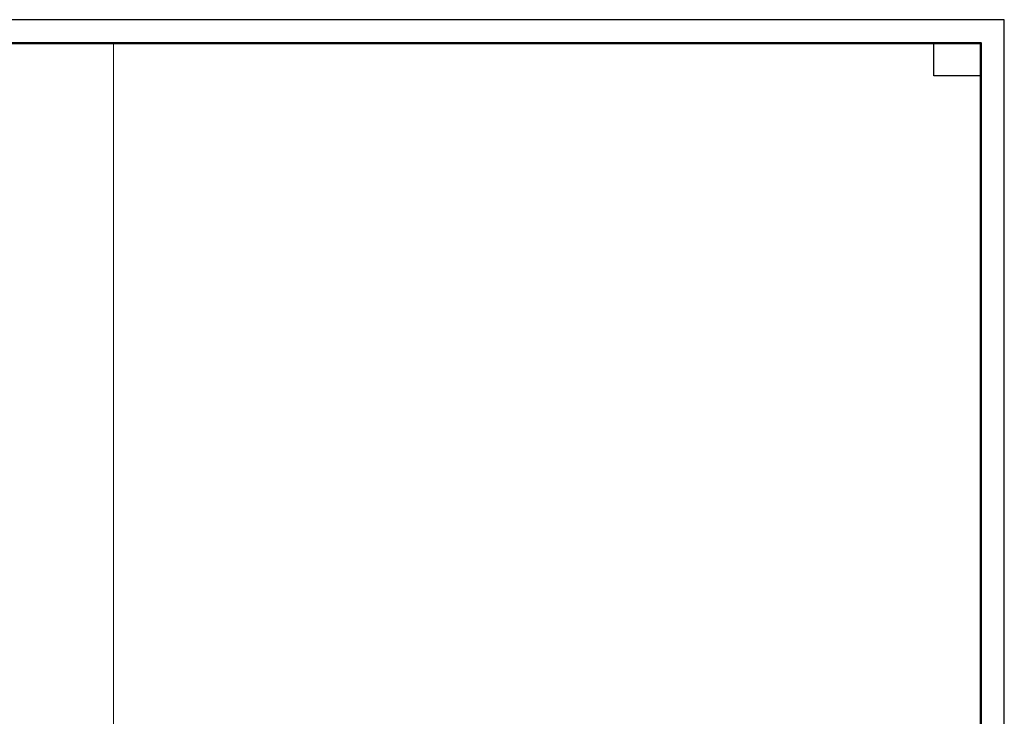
# Model space of a CAD drawing. Header units: millimetres. Extents: x 0 to 42000, y 0 to 29700.
# Tile 6 of 6: x 21000 to 42000, y 14850 to 29700. Entities that reach past the tile are written whole.
import ezdxf

# ---------------------------------------------------------------- set-up
doc = ezdxf.new("R2010")
doc.units = ezdxf.units.MM
doc.layers.add('Standard', color=7, linetype='Continuous', lineweight=25)

msp = doc.modelspace()

# ---------------------------------------------------------------- linework, layer by layer
at = {"layer": 'Standard', "color": 7, "linetype": 'Continuous', "lineweight": 35, "transparency": 33554687}
for p, q in [((41500, 27600), (41500, 20500)), ((41500, 27200), (41500, 20100))]:
    msp.add_line(p, q, dxfattribs=at)
at = {"layer": 'Standard', "color": 7, "linetype": 'Continuous', "lineweight": 50, "transparency": 33554687}
msp.add_line((41500, 27100), (41500, 23200), dxfattribs=at)
at = {"layer": 'Standard', "color": 7, "linetype": 'Continuous', "lineweight": 25, "transparency": 33554687}
for points in [[(0, 0), (42000, 0), (42000, 29700), (0, 29700), (0, 0)], [(41500, 29200), (41500, 28500), (40500, 28500), (40500, 29200), (41500, 29200)]]:
    msp.add_lwpolyline(points, close=True, dxfattribs=at)
at = {"layer": 'Standard', "color": 7, "linetype": 'Continuous', "lineweight": 50, "transparency": 33554687}
msp.add_lwpolyline([(2000, 29200), (41500, 29200), (41500, 500), (2000, 500), (2000, 29200)], close=True, dxfattribs=at)
at = {"layer": 'Standard', "color": 7, "linetype": 'Continuous', "lineweight": 13, "transparency": 33554687}
msp.add_lwpolyline([(23000, 29200), (2000, 29200), (2000, 500), (23000, 500), (23000, 29200)], dxfattribs=at)

doc.saveas('drawing.dxf')
